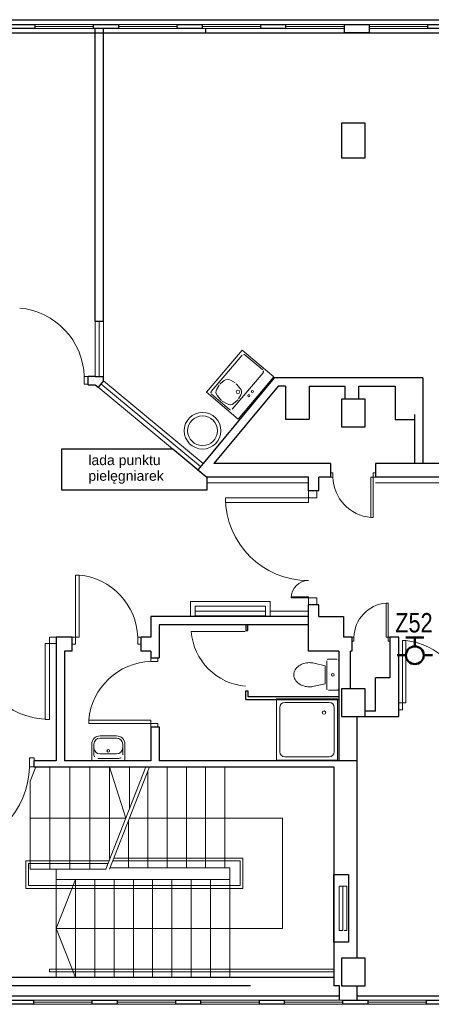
# Model space of a CAD drawing. Header units: millimetres. Extents: x 6612728327 to 6612744462, y 5733542327 to 5733552841.
# Tile 35 of 124: x 6612733648 to 6612734243, y 5733546298 to 5733547725. Entities that reach past the tile are written whole.
import ezdxf

# ---------------------------------------------------------------- set-up
doc = ezdxf.new("R2010")
doc.units = ezdxf.units.MM
doc.header["$MEASUREMENT"] = 0
for name, color, linetype in [('!!!!_SCIANY GRUBE', 7, 'Continuous'), ('__zawory_hydrantowe', 7, 'Continuous'), ('A-ARM', 7, 'Continuous'), ('dwa_barierki', 7, 'Continuous'), ('dwa_DRZWI', 7, 'Continuous'), ('dwa_funkcja_personel', 7, 'Continuous'), ('dwa_OKNO', 7, 'Continuous'), ('dwa_SCHODY', 7, 'Continuous'), ('dwa_schody widok', 7, 'Continuous'), ('dwa_SCHODY-balustr itp', 7, 'Continuous'), ('dwa_TEXT', 7, 'Continuous'), ('INST_CO', 7, 'Continuous'), ('STOLARKAOKIENNA', 7, 'Continuous'), ('WIDOK', 7, 'Continuous'), ('WYPOSAZ', 7, 'Continuous')]:
    doc.layers.add(name, color=color, linetype=linetype)
doc.styles.add('GENERATED_STYLE_1', font='arial.ttf')

msp = doc.modelspace()

# ---------------------------------------------------------------- linework, layer by layer
at = {"layer": '!!!!_SCIANY GRUBE', "color": 7, "lineweight": 30}
for p, q in [((6612733916.516482, 5733547711.844687), (6612733916.516482, 5733547705.844687)), ((6612733916.516482, 5733547711.844687), (6612733916.516482, 5733547705.844687)), ((6612733916.516482, 5733547705.844687), (6612733926.516482, 5733547705.844687)), ((6612733916.516482, 5733547705.844687), (6612733926.516482, 5733547705.844687)), ((6612734231.277403, 5733547205.844686), (6612734015.953331, 5733547205.844686)), ((6612734032.516482, 5733547193.844687), (6612734021.593718, 5733547193.844687)), ((6612734231.277403, 5733547205.844686), (6612734032.516482, 5733547205.844686)), ((6612734032.516482, 5733547193.844687), (6612734032.516482, 5733547145.844686)), ((6612734066.516482, 5733547193.844687), (6612734066.516482, 5733547145.844686)), ((6612734066.516482, 5733547193.844687), (6612734118.516482, 5733547193.844687)), ((6612734066.516482, 5733547193.844687), (6612734066.516482, 5733547145.844686)), ((6612734066.516482, 5733547193.844687), (6612734118.516482, 5733547193.844687)), ((6612734118.516482, 5733547174.844686), (6612734118.516482, 5733547193.844687)), ((6612734118.516482, 5733547174.844686), (6612734118.516482, 5733547193.844687)), ((6612734138.516481, 5733547174.844686), (6612734138.516481, 5733547193.844687)), ((6612734138.516481, 5733547174.844686), (6612734138.516481, 5733547193.844687)), ((6612734138.516481, 5733547193.844687), (6612734191.277403, 5733547193.844687)), ((6612734191.277403, 5733547193.844687), (6612734191.277403, 5733547144.9083)), ((6612734231.277403, 5733547205.844686), (6612734231.277403, 5733547081.844686)), ((6612734231.277403, 5733547205.844686), (6612734231.277403, 5733547081.844686)), ((6612734191.277403, 5733547192.9083), (6612734191.277403, 5733547144.9083)), ((6612734219.277403, 5733547152.844686), (6612734219.277403, 5733547081.844686)), ((6612734219.277403, 5733547152.844686), (6612734219.277403, 5733547081.844686)), ((6612734032.516482, 5733547145.844686), (6612734066.516482, 5733547145.844686)), ((6612734038.516482, 5733547145.844686), (6612734066.516482, 5733547145.844686)), ((6612734219.277403, 5733547144.9083), (6612734191.277403, 5733547144.9083)), ((6612734219.277403, 5733547144.9083), (6612734191.277403, 5733547144.9083)), ((6612734065.516481, 5733547041.844686), (6612734065.516481, 5733547061.844686)), ((6612734080.516482, 5733547041.844686), (6612734080.516482, 5733547061.844686)), ((6612734065.516481, 5733546809.844685), (6612734065.516481, 5733546876.844685)), ((6612734080.516482, 5733546859.844685), (6612734080.516482, 5733546876.844685)), ((6612734196.516482, 5733546714.844685), (6612734196.516482, 5733546829.844686)), ((6612734196.516482, 5733546714.844685), (6612734196.516482, 5733546829.844686)), ((6612734109.516482, 5733546809.844685), (6612734109.516482, 5733546651.844685)), ((6612734109.516482, 5733546809.844685), (6612734109.516482, 5733546651.844685)), ((6612734126.516482, 5733546754.844686), (6612734126.516482, 5733546809.844685)), ((6612734126.516482, 5733546754.844686), (6612734126.516482, 5733546809.844685)), ((6612734162.516482, 5733546722.844685), (6612734162.516482, 5733546770.844685)), ((6612734183.516482, 5733546770.844685), (6612734162.516482, 5733546770.844685)), ((6612734162.516482, 5733546722.844685), (6612734162.516482, 5733546770.844685)), ((6612734183.516482, 5733546770.844685), (6612734162.516482, 5733546770.844685)), ((6612734127.516481, 5733546754.844686), (6612734126.516482, 5733546754.844686)), ((6612734127.516481, 5733546754.844686), (6612734126.516482, 5733546754.844686)), ((6612734162.516482, 5733546722.844685), (6612734147.516482, 5733546722.844685)), ((6612734162.516482, 5733546722.844685), (6612734147.516482, 5733546722.844685)), ((6612734135.516482, 5733546714.844685), (6612734135.516482, 5733546364.844685)), ((6612734135.516482, 5733546714.844685), (6612734196.516482, 5733546714.844685)), ((6612734135.516482, 5733546714.844685), (6612734135.516482, 5733546364.844685)), ((6612734135.516482, 5733546714.844685), (6612734196.516482, 5733546714.844685)), ((6612733668.516449, 5733546641.844674), (6612734102.516482, 5733546641.844686)), ((6612733674.516481, 5733546641.844686), (6612734102.516482, 5733546641.844686)), ((6612733674.516481, 5733546641.844686), (6612734102.516482, 5733546641.844686)), ((6612734102.516482, 5733546641.844686), (6612734102.516482, 5733546324.844684)), ((6612734102.516482, 5733546641.844686), (6612734102.516482, 5733546324.844684)), ((6612734102.516482, 5733546641.844686), (6612734102.516482, 5733546324.844684)), ((6612734102.516482, 5733546641.844686), (6612734102.516482, 5733546324.844684)), ((6612734110.516481, 5733546324.844684), (6612734102.516482, 5733546324.844684)), ((6612734110.516481, 5733546324.844684), (6612734102.516482, 5733546324.844684)), ((6612734110.516481, 5733546303.844685), (6612734110.516481, 5733546324.844684)), ((6612734110.516481, 5733546303.844685), (6612734110.516481, 5733546324.844684)), ((6612734135.516482, 5733546324.844684), (6612734135.516482, 5733546303.844685)), ((6612734135.516482, 5733546324.844684), (6612734135.516482, 5733546303.844685))]:
    msp.add_line(p, q, dxfattribs=at)
for points in [[(6612733669.516481, 5733547711.844687), (6612733633.516481, 5733547711.844687), (6612733633.516481, 5733547717.844687), (6612733669.516481, 5733547717.844687)], [(6612733669.516481, 5733547711.844687), (6612733633.516481, 5733547711.844687), (6612733633.516481, 5733547717.844687), (6612733669.516481, 5733547717.844687)], [(6612733790.516482, 5733547711.844687), (6612733754.516481, 5733547711.844687), (6612733754.516481, 5733547717.844687), (6612733790.516482, 5733547717.844687)], [(6612733790.516482, 5733547711.844687), (6612733754.516481, 5733547711.844687), (6612733754.516481, 5733547717.844687), (6612733790.516482, 5733547717.844687)], [(6612733911.516481, 5733547711.844687), (6612733875.516482, 5733547711.844687), (6612733875.516482, 5733547717.844687), (6612733911.516481, 5733547717.844687)], [(6612733911.516481, 5733547711.844687), (6612733875.516482, 5733547711.844687), (6612733875.516482, 5733547717.844687), (6612733911.516481, 5733547717.844687)], [(6612734032.516482, 5733547711.844687), (6612733996.516481, 5733547711.844687), (6612733996.516481, 5733547717.844687), (6612734032.516482, 5733547717.844687)], [(6612734032.516482, 5733547711.844687), (6612733996.516481, 5733547711.844687), (6612733996.516481, 5733547717.844687), (6612734032.516482, 5733547717.844687)], [(6612734153.516482, 5733547705.844687), (6612734117.516482, 5733547705.844687), (6612734117.516482, 5733547717.844687), (6612734153.516482, 5733547717.844687)], [(6612734274.516483, 5733547711.844687), (6612734238.516482, 5733547711.844687), (6612734238.516482, 5733547717.844687), (6612734274.516483, 5733547717.844687)], [(6612734274.516483, 5733547711.844687), (6612734238.516482, 5733547711.844687), (6612734238.516482, 5733547717.844687), (6612734274.516483, 5733547717.844687)], [(6612734113.516482, 5733547524.844686), (6612734147.516482, 5733547524.844686), (6612734147.516482, 5733547574.844686), (6612734113.516482, 5733547574.844686)], [(6612734113.516482, 5733547524.844686), (6612734147.516482, 5733547524.844686), (6612734147.516482, 5733547574.844686), (6612734113.516482, 5733547574.844686)], [(6612734113.516482, 5733547134.844686), (6612734147.516482, 5733547134.844686), (6612734147.516482, 5733547174.844686), (6612734113.516482, 5733547174.844686)], [(6612734113.516482, 5733547134.844686), (6612734147.516482, 5733547134.844686), (6612734147.516482, 5733547174.844686), (6612734113.516482, 5733547174.844686)], [(6612734113.516482, 5733546714.844685), (6612734147.516482, 5733546714.844685), (6612734147.516482, 5733546754.844686), (6612734113.516482, 5733546754.844686)], [(6612734113.516482, 5733546714.844685), (6612734147.516482, 5733546714.844685), (6612734147.516482, 5733546754.844686), (6612734113.516482, 5733546754.844686)], [(6612734102.516482, 5733546485.844685), (6612734123.516482, 5733546485.844685), (6612734123.516482, 5733546387.844685), (6612734102.516482, 5733546387.844685)], [(6612734113.516482, 5733546324.844684), (6612734147.516482, 5733546324.844684), (6612734147.516482, 5733546364.844685), (6612734113.516482, 5733546364.844685)], [(6612734113.516482, 5733546324.844684), (6612734147.516482, 5733546324.844684), (6612734147.516482, 5733546364.844685), (6612734113.516482, 5733546364.844685)], [(6612733631.516481, 5733546303.844685), (6612733667.516481, 5733546303.844685), (6612733667.516481, 5733546297.844685), (6612733631.516481, 5733546297.844685)], [(6612733631.516481, 5733546303.844685), (6612733667.516481, 5733546303.844685), (6612733667.516481, 5733546297.844685), (6612733631.516481, 5733546297.844685)], [(6612733752.516481, 5733546303.844685), (6612733788.516481, 5733546303.844685), (6612733788.516481, 5733546297.844685), (6612733752.516481, 5733546297.844685)], [(6612733752.516481, 5733546303.844685), (6612733788.516481, 5733546303.844685), (6612733788.516481, 5733546297.844685), (6612733752.516481, 5733546297.844685)], [(6612733873.516481, 5733546303.844685), (6612733909.516482, 5733546303.844685), (6612733909.516482, 5733546297.844685), (6612733873.516481, 5733546297.844685)], [(6612733873.516481, 5733546303.844685), (6612733909.516482, 5733546303.844685), (6612733909.516482, 5733546297.844685), (6612733873.516481, 5733546297.844685)], [(6612733873.516481, 5733546303.844685), (6612733909.516482, 5733546303.844685), (6612733909.516482, 5733546297.844685), (6612733873.516481, 5733546297.844685)], [(6612733873.516481, 5733546303.844685), (6612733909.516482, 5733546303.844685), (6612733909.516482, 5733546297.844685), (6612733873.516481, 5733546297.844685)], [(6612733994.516482, 5733546303.844685), (6612734030.516481, 5733546303.844685), (6612734030.516481, 5733546297.844685), (6612733994.516482, 5733546297.844685)], [(6612733994.516482, 5733546303.844685), (6612734030.516481, 5733546303.844685), (6612734030.516481, 5733546297.844685), (6612733994.516482, 5733546297.844685)], [(6612734115.516482, 5733546303.844685), (6612734151.516482, 5733546303.844685), (6612734151.516482, 5733546297.844685), (6612734115.516482, 5733546297.844685)], [(6612734115.516482, 5733546303.844685), (6612734151.516482, 5733546303.844685), (6612734151.516482, 5733546297.844685), (6612734115.516482, 5733546297.844685)], [(6612734236.516482, 5733546303.844685), (6612734272.516482, 5733546303.844685), (6612734272.516482, 5733546297.844685), (6612734236.516482, 5733546297.844685)], [(6612734236.516482, 5733546303.844685), (6612734272.516482, 5733546303.844685), (6612734272.516482, 5733546297.844685), (6612734236.516482, 5733546297.844685)]]:
    msp.add_lwpolyline(points, close=True, dxfattribs=at)
for points in [[(6612733756.825418, 5733547287.844686), (6612733756.825418, 5733547711.844687)], [(6612733768.825418, 5733547287.844686), (6612733768.825418, 5733547711.844687)], [(6612733756.825418, 5733547287.844686), (6612733768.825418, 5733547287.844686)], [(6612733756.825418, 5733547207.844686), (6612733746.564673, 5733547207.844686)], [(6612733746.564673, 5733547195.844686), (6612733746.564673, 5733547207.844686)], [(6612733756.825418, 5733547207.844686), (6612733768.825418, 5733547207.844686)], [(6612733768.825418, 5733547201.485071), (6612733768.825418, 5733547207.844686)], [(6612733746.564673, 5733547195.844686), (6612733756.825418, 5733547195.844686)], [(6612733756.825418, 5733547195.844686), (6612733761.168275, 5733547192.245582)], [(6612733768.825418, 5733547201.485071), (6612733761.168275, 5733547192.245582)], [(6612734015.953331, 5733547205.844686), (6612733913.189457, 5733547081.844686)], [(6612734021.593718, 5733547193.844687), (6612733928.774734, 5733547081.844686)], [(6612733913.189457, 5733547081.844686), (6612733905.532315, 5733547072.605196)], [(6612734097.516482, 5733547081.844686), (6612733928.774734, 5733547081.844686)], [(6612734097.516482, 5733547081.844686), (6612734097.516482, 5733547061.844686)], [(6612734292.516482, 5733547081.844686), (6612734162.516482, 5733547081.844686)], [(6612734162.516482, 5733547081.844686), (6612734162.516482, 5733547061.844686)], [(6612733905.532315, 5733547072.605196), (6612733918.516481, 5733547061.844686)], [(6612733905.532315, 5733547072.605196), (6612733918.516481, 5733547061.844686)], [(6612734065.516481, 5733547061.844686), (6612733918.516481, 5733547061.844686)], [(6612734097.516482, 5733547061.844686), (6612734080.516482, 5733547061.844686)], [(6612734292.516482, 5733547061.844686), (6612734162.516482, 5733547061.844686)], [(6612734080.516482, 5733547041.844686), (6612734065.516481, 5733547041.844686)], [(6612734080.516482, 5733546876.844685), (6612734065.516481, 5733546876.844685)], [(6612734065.516481, 5733546859.844685), (6612733837.516481, 5733546859.844685), (6612733837.516481, 5733546829.844686)], [(6612734080.516482, 5733546859.844685), (6612734116.516481, 5733546859.844685), (6612734116.516481, 5733546829.844686)], [(6612734065.516481, 5733546847.844685), (6612733849.516481, 5733546847.844685), (6612733849.516481, 5733546809.844685)], [(6612733974.918421, 5733546847.844685), (6612733974.918421, 5733546839.362962), (6612733977.918422, 5733546839.362962), (6612733977.918422, 5733546847.844685)], [(6612733723.516481, 5733546829.844686), (6612733700.516482, 5733546829.844686)], [(6612733700.516482, 5733546829.844686), (6612733700.516482, 5733546809.844685)], [(6612733723.516481, 5733546809.844685), (6612733723.516481, 5733546829.844686)], [(6612733837.516481, 5733546829.844686), (6612733823.516481, 5733546829.844686)], [(6612733823.516481, 5733546809.844685), (6612733823.516481, 5733546829.844686)], [(6612734128.516482, 5733546829.844686), (6612734116.516481, 5733546829.844686)], [(6612734128.516482, 5733546829.844686), (6612734128.516482, 5733546809.844685)], [(6612734196.516482, 5733546829.844686), (6612734183.516482, 5733546829.844686)], [(6612734183.516482, 5733546829.844686), (6612734183.516482, 5733546809.844685)], [(6612733700.516482, 5733546809.844685), (6612733700.516482, 5733546650.844685)], [(6612733723.516481, 5733546809.844685), (6612733712.516481, 5733546809.844685)], [(6612733712.516481, 5733546809.844685), (6612733712.516481, 5733546650.844685)], [(6612733837.516481, 5733546809.844685), (6612733823.516481, 5733546809.844685)], [(6612733837.516481, 5733546809.844685), (6612733837.516481, 5733546799.844686)], [(6612733849.516481, 5733546809.844685), (6612733849.516481, 5733546799.844686)], [(6612734109.516482, 5733546809.844685), (6612734065.516481, 5733546809.844685)], [(6612734128.516482, 5733546809.844685), (6612734126.516482, 5733546809.844685)], [(6612734183.516482, 5733546809.844685), (6612734183.516482, 5733546770.844685)], [(6612733837.516481, 5733546799.844686), (6612733849.516481, 5733546799.844686)], [(6612733974.918421, 5733546739.498922), (6612733974.918421, 5733546752.341187), (6612733977.918422, 5733546752.341187), (6612733977.918422, 5733546743.730993), (6612734109.516482, 5733546743.730993)], [(6612733974.918421, 5733546739.498922), (6612734109.516482, 5733546739.498922)], [(6612733837.516481, 5733546699.844685), (6612733837.516481, 5733546650.844685)], [(6612733837.516481, 5733546699.844685), (6612733849.516481, 5733546699.844685)], [(6612733849.516481, 5733546699.844685), (6612733849.516481, 5733546650.844685)], [(6612733694.53194, 5733546650.844685), (6612733668.516473, 5733546650.844685)], [(6612733668.516473, 5733546641.844686), (6612733668.516473, 5733546650.844685)], [(6612733668.516473, 5733546641.844674), (6612733668.516473, 5733546650.844675)], [(6612733700.516482, 5733546650.844685), (6612733674.516481, 5733546650.844685)], [(6612733700.516482, 5733546650.844685), (6612733674.516481, 5733546650.844685)], [(6612733837.516481, 5733546650.844685), (6612733712.516481, 5733546650.844685)], [(6612734135.516482, 5733546650.844685), (6612733849.516481, 5733546650.844685)]]:
    msp.add_lwpolyline(points, dxfattribs=at)
at = {"layer": '__zawory_hydrantowe', "color": 1, "lineweight": 50, "true_color": 0xf00000}
for p, q in [((6612734206.712707, 5733546829.490808), (6612734232.483003, 5733546829.490808)), ((6612734219.597855, 5733546816.60566), (6612734219.597855, 5733546829.490808)), ((6612734206.712707, 5733546803.720512), (6612734193.827559, 5733546803.720512)), ((6612734232.483003, 5733546803.720512), (6612734245.36815, 5733546803.720512))]:
    msp.add_line(p, q, dxfattribs=at)
msp.add_circle((6612734219.597855, 5733546803.720512), 12.885148, dxfattribs=at)
at = {"layer": 'A-ARM', "color": 7, "lineweight": 18}
for p, q in [((6612733917.808316, 5733547184.854139), (6612733969.527525, 5733547245.887928)), ((6612733969.404981, 5733547238.78265), (6612733924.797162, 5733547186.141007)), ((6612733969.527525, 5733547245.887928), (6612734015.302867, 5733547207.09852)), ((6612733999.572578, 5733547217.151282), (6612733973.633218, 5733547239.131946)), ((6612733999.921875, 5733547212.923044), (6612733955.314056, 5733547160.281402)), ((6612733932.715387, 5733547189.307933), (6612733936.160016, 5733547195.280788)), ((6612733938.010379, 5733547197.464399), (6612733943.336997, 5733547201.842484)), ((6612733952.514909, 5733547202.532775), (6612733959.598194, 5733547198.307747)), ((6612733961.604973, 5733547196.60723), (6612733966.935099, 5733547190.3133)), ((6612734015.302867, 5733547207.09852), (6612733963.583657, 5733547146.064732)), ((6612733963.583657, 5733547146.064732), (6612733917.808316, 5733547184.854139)), ((6612733951.085818, 5733547159.932106), (6612733925.14646, 5733547181.912769)), ((6612733938.870685, 5733547173.847234), (6612733933.540559, 5733547180.141163)), ((6612733967.76027, 5733547181.146531), (6612733964.315641, 5733547175.173675)), ((6612733966.026099, 5733547191.386667), (6612733966.026148, 5733547191.386609)), ((6612733947.960749, 5733547167.921688), (6612733940.877463, 5733547172.146716)), ((6612733962.465279, 5733547172.990064), (6612733957.13866, 5733547168.611979)), ((6612734092.016482, 5733546755.496154), (6612734092.016482, 5733546795.496154)), ((6612734094.516482, 5733546797.996155), (6612734107.016482, 5733546797.996155)), ((6612734109.516482, 5733546795.496154), (6612734109.516482, 5733546755.496154)), ((6612734073.800037, 5733546792.203316), (6612734089.53345, 5733546788.56962)), ((6612734089.53345, 5733546788.56962), (6612734089.53345, 5733546762.422688)), ((6612734073.800037, 5733546758.788993), (6612734089.53345, 5733546762.422688)), ((6612734107.016482, 5733546752.996155), (6612734094.516482, 5733546752.996155)), ((6612734019.089943, 5733546651.643108), (6612734019.089943, 5733546740.37061)), ((6612734019.089943, 5733546740.37061), (6612734107.817444, 5733546740.37061)), ((6612734107.817444, 5733546740.37061), (6612734107.817444, 5733546651.643108)), ((6612734024.019249, 5733546663.966372), (6612734024.019249, 5733546728.047346)), ((6612734031.413207, 5733546735.441304), (6612734095.49418, 5733546735.441304)), ((6612734102.888139, 5733546728.047346), (6612734102.888139, 5733546663.966372)), ((6612734107.817444, 5733546651.643108), (6612734019.089943, 5733546651.643108)), ((6612734095.49418, 5733546656.572414), (6612734031.413207, 5733546656.572414))]:
    msp.add_line(p, q, dxfattribs=at)
for centre, radius in [((6612733963.523841, 5733547185.437901), 2.5), ((6612733979.228078, 5733547179.994838), 1.5), ((6612733984.399999, 5733547186.098217), 1.5), ((6612733912.269771, 5733547129.147201), 26.557599), ((6612733912.269771, 5733547129.147201), 21.557599), ((6612734100.766482, 5733546775.496155), 1.959449), ((6612734088.100222, 5733546720.653388), 2.464653)]:
    msp.add_circle(centre, radius, dxfattribs=at)
for centre, radius, start, end in [((6612733971.693748, 5733547236.843179), 3, 49.72260276, 139.72260276), ((6612733997.633107, 5733547214.862515), 3, 319.72260276, 49.72260276), ((6612733943.090128, 5733547191.284098), 7.999999, 129.417700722, 150.027462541), ((6612733948.416746, 5733547195.662181), 8, 59.184961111, 129.417700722), ((6612733955.500032, 5733547191.437152), 8, 40.259974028, 59.184961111), ((6612733927.085928, 5733547184.201537), 2.999999, 139.72260276, 229.72260276), ((6612733939.645499, 5733547185.31124), 8, 150.027462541, 220.259974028), ((6612733960.830157, 5733547185.143223), 8.000001, 330.027462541, 40.259974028), ((6612733944.975627, 5733547179.017309), 8, 220.259974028, 239.184961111), ((6612733952.05891, 5733547174.792283), 8, 239.184961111, 309.417700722), ((6612733957.38553, 5733547179.170367), 7.999999, 309.417700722, 330.027462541), ((6612733953.02529, 5733547162.220873), 3, 229.72260276, 319.72260276), ((6612734094.516482, 5733546795.496155), 2.499999, 90, 180), ((6612734107.016482, 5733546795.496154), 2.5, 0, 90), ((6612734058.582766, 5733546775.496154), 14.066284, 149.890624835, 180), ((6612734062.63339, 5733546773.147202), 18.748712, 125.537614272, 149.890624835), ((6612734065.283409, 5733546769.437174), 23.307979, 106.481678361, 125.537614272), ((6612734067.016482, 5733546763.579565), 29.416589, 90, 106.481678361), ((6612734067.016481, 5733546763.579565), 29.416589, 76.667619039, 90), ((6612734058.582766, 5733546775.496155), 14.066284, 180, 210.109375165), ((6612734062.63339, 5733546777.845106), 18.748712, 210.109375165, 234.462385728), ((6612734065.283409, 5733546781.555135), 23.307979, 234.462385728, 253.518321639), ((6612734067.016482, 5733546787.412743), 29.416588, 253.518321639, 270), ((6612734067.016482, 5733546787.412743), 29.416588, 270, 283.332380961), ((6612734094.516482, 5733546755.496154), 2.499999, 180, 270), ((6612734107.016483, 5733546755.496154), 2.499999, 270, 0), ((6612734031.413206, 5733546728.047346), 7.393958, 90, 180), ((6612734095.494181, 5733546728.047346), 7.393958, 0, 90), ((6612734031.413206, 5733546663.966372), 7.393958, 180, 270), ((6612734095.494181, 5733546663.966372), 7.393958, 270, 0)]:
    msp.add_arc(centre, radius, start, end, dxfattribs=at)
at = {"layer": 'dwa_barierki', "color": 7, "lineweight": 18}
for points in [[(6612734065.516481, 5733547053.844686), (6612733918.516481, 5733547053.844686)], [(6612734292.516482, 5733547053.844686), (6612734162.516482, 5733547053.844686)], [(6612734010.379454, 5733546867.844686), (6612734065.516481, 5733546867.844686)]]:
    msp.add_lwpolyline(points, dxfattribs=at)
at = {"layer": 'dwa_DRZWI', "color": 7, "lineweight": 20}
for p, q in [((6612733945.540931, 5733547031.844256), (6612734065.516481, 5733547031.844686)), ((6612734065.516506, 5733547025.179378), (6612733945.540931, 5733547025.178948)), ((6612734065.516481, 5733547031.844686), (6612734065.516506, 5733547025.179378)), ((6612734065.516487, 5733546888.278232), (6612734040.53788, 5733546888.27832)), ((6612734040.53788, 5733546886.89062), (6612734065.516481, 5733546886.890531)), ((6612734065.516481, 5733546886.890531), (6612734065.516487, 5733546888.278232)), ((6612733684.405371, 5733546820.844707), (6612733684.404977, 5733546710.844686)), ((6612733690.516481, 5733546820.844685), (6612733684.405371, 5733546820.844707)), ((6612733690.516088, 5733546710.844686), (6612733690.516481, 5733546820.844685))]:
    msp.add_line(p, q, dxfattribs=at)
for points in [[(6612733741.064673, 5733547207.844696), (6612733741.064653, 5733547196.844696), (6612733746.564653, 5733547196.844686), (6612733746.564673, 5733547207.844686)], [(6612734100.766482, 5733547061.844795), (6612734100.766494, 5733547068.344796), (6612734097.516494, 5733547068.344802), (6612734097.516482, 5733547061.844802)], [(6612734162.516482, 5733547061.844686), (6612734162.516494, 5733547068.344686), (6612734159.266494, 5733547068.344691), (6612734159.266482, 5733547061.844691)], [(6612734159.266377, 5733547003.316353), (6612734159.266482, 5733547061.844691), (6612734156.016481, 5733547061.844697), (6612734156.016377, 5733547003.31636)], [(6612734077.516482, 5733547031.844686), (6612734065.516481, 5733547031.844686), (6612734065.516481, 5733547041.844686), (6612734077.516482, 5733547041.844686)], [(6612733728.516661, 5733546919.888077), (6612733728.5165, 5733546829.84448), (6612733733.5165, 5733546829.84447), (6612733733.516661, 5733546919.888067)], [(6612734077.516482, 5733546876.844685), (6612734065.516481, 5733546876.844685), (6612734065.516481, 5733546886.844686), (6612734077.516482, 5733546886.844686)], [(6612734180.766396, 5733546879.368669), (6612734180.766483, 5733546829.84468), (6612734178.016482, 5733546829.844675), (6612734178.016395, 5733546879.368664)], [(6612733700.516482, 5733546829.844686), (6612733700.516482, 5733546820.844685), (6612733690.516481, 5733546820.844685), (6612733690.516481, 5733546829.844686)], [(6612733723.5165, 5733546829.844488), (6612733723.516481, 5733546819.844488), (6612733728.516482, 5733546819.84448), (6612733728.5165, 5733546829.84448)], [(6612733818.5165, 5733546829.844318), (6612733818.516482, 5733546819.844318), (6612733823.516481, 5733546819.84431), (6612733823.5165, 5733546829.844309)], [(6612734131.266473, 5733546829.844591), (6612734131.266483, 5733546824.34459), (6612734128.516482, 5733546824.344585), (6612734128.516473, 5733546829.844587)], [(6612734183.516483, 5733546829.844686), (6612734183.516494, 5733546824.344684), (6612734180.766493, 5733546824.344679), (6612734180.766483, 5733546829.84468)], [(6612734201.516644, 5733546824.888505), (6612734201.516481, 5733546734.844909), (6612734206.516481, 5733546734.844899), (6612734206.516644, 5733546824.888496)], [(6612733837.516473, 5733546794.844686), (6612733847.516473, 5733546794.844667), (6612733847.516482, 5733546799.844667), (6612733837.516481, 5733546799.844686)], [(6612734196.516482, 5733546734.844916), (6612734196.516464, 5733546724.844917), (6612734201.516464, 5733546724.844908), (6612734201.516481, 5733546734.844909)], [(6612733747.472715, 5733546704.844847), (6612733837.516312, 5733546704.844686), (6612733837.516321, 5733546709.844686), (6612733747.472723, 5733546709.844847)], [(6612733837.516302, 5733546699.844685), (6612733847.516303, 5733546699.844666), (6612733847.516312, 5733546704.844666), (6612733837.516312, 5733546704.844686)], [(6612733661.816483, 5733546641.844662), (6612733661.816458, 5733546655.244659), (6612733668.516457, 5733546655.244672), (6612733668.516481, 5733546641.844674)]]:
    msp.add_lwpolyline(points, close=True, dxfattribs=at)
for points in [[(6612733945.540931, 5733547025.178948), (6612733945.540931, 5733547031.844256)], [(6612734040.53788, 5733546888.27832), (6612734040.53788, 5733546886.89062)], [(6612733974.18921, 5733546838.309908), (6612733896.006825, 5733546838.309908)], [(6612733684.404977, 5733546710.844686), (6612733690.516088, 5733546710.844686)]]:
    msp.add_lwpolyline(points, dxfattribs=at)
msp.add_lwpolyline([(6612733896.006825, 5733546838.309908, 0.3713561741), (6612733974.576234, 5733546759.020638)], format="xyb", dxfattribs=at)
for centre, radius, start, end in [((6612733638.243018, 5733547204.44221), 102.877936, 1.895317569, 84.762977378), ((6612734161.524734, 5733547063.855355), 60.791508, 181.895317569, 264.762977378), ((6612734065.516481, 5733547031.844685), 119.975551, 180, 270), ((6612733725.042267, 5733546826.75115), 93.525397, 1.895317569, 84.762977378), ((6612734065.516482, 5733546886.890532), 24.978603, 90, 180), ((6612734182.677312, 5733546828.143349), 51.43898, 95.237022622, 178.104682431), ((6612734198.04225, 5733546731.751578), 93.525397, 1.895317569, 84.762977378), ((6612733690.516481, 5733546820.844685), 110, 180, 270), ((6612733840.609642, 5733546701.370453), 93.525397, 91.895317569, 174.762977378), ((6612733536.561034, 5733546645.989507), 125.324008, 275.237022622, 358.104682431)]:
    msp.add_arc(centre, radius, start, end, dxfattribs=at)
at = {"layer": 'dwa_funkcja_personel', "color": 7, "lineweight": 30}
msp.add_lwpolyline([(6612733918.516481, 5733547061.844686), (6612733918.516481, 5733547042.844686), (6612733708.516481, 5733547042.844686), (6612733708.516481, 5733547102.844686), (6612733869.043843, 5733547102.844686)], close=True, dxfattribs=at)
at = {"layer": 'dwa_OKNO', "color": 7, "lineweight": 18}
for points in [[(6612733756.825418, 5733547287.844686), (6612733756.825418, 5733547207.844686)], [(6612733762.825418, 5733547287.844686), (6612733762.825418, 5733547207.844686)], [(6612733768.825418, 5733547287.844686), (6612733768.825418, 5733547207.844686)], [(6612733764.996846, 5733547196.865327), (6612733909.360886, 5733547077.22494)], [(6612733768.825418, 5733547201.485071), (6612733913.189457, 5733547081.844686)], [(6612733761.168275, 5733547192.245582), (6612733905.532315, 5733547072.605196)]]:
    msp.add_lwpolyline(points, dxfattribs=at)
at = {"layer": 'dwa_SCHODY', "color": 7, "lineweight": 18}
for points in [[(6612733662.516481, 5733546493.844675), (6612733662.51718, 5733546621.233631), (6612733670.883005, 5733546641.844674)], [(6612733691.316482, 5733546493.844675), (6612733691.316482, 5733546641.844664)], [(6612733720.116482, 5733546493.844675), (6612733720.116482, 5733546641.844664)], [(6612733748.916482, 5733546493.844675), (6612733748.916482, 5733546641.844664)], [(6612733772.351157, 5733546493.844675), (6612733829.951158, 5733546641.844682)], [(6612733777.716481, 5733546493.844675), (6612733835.316482, 5733546641.844682)], [(6612733777.716481, 5733546507.630578), (6612733777.716481, 5733546641.844664)], [(6612733806.516481, 5733546581.630581), (6612733806.516481, 5733546641.844664)], [(6612733772.351157, 5733546493.844675), (6612733662.516481, 5733546493.844675)]]:
    msp.add_lwpolyline(points, dxfattribs=at)
at = {"layer": 'dwa_schody widok', "color": 7, "lineweight": 20}
for points in [[(6612733944.516482, 5733546641.844686), (6612733944.516482, 5733546495.844685), (6612733778.494864, 5733546495.844685)], [(6612733860.916482, 5733546641.844686), (6612733860.916482, 5733546495.844685)], [(6612733888.816482, 5733546641.844686), (6612733888.816482, 5733546495.844685)], [(6612733916.716482, 5733546641.844686), (6612733916.716482, 5733546495.844685)], [(6612733833.016481, 5733546635.934958), (6612733833.016481, 5733546495.844685)], [(6612733805.116482, 5733546564.247456), (6612733805.116482, 5733546495.844685)], [(6612733700.516482, 5733546478.987601), (6612733700.516482, 5733546493.844675)], [(6612733951.516481, 5733546478.84444), (6612733951.516481, 5733546495.844685), (6612733944.516482, 5733546495.844685)], [(6612733951.516481, 5733546336.844434), (6612733951.516481, 5733546478.84444), (6612733700.516482, 5733546478.84444), (6612733700.516482, 5733546336.844434)], [(6612733728.416481, 5733546478.84444), (6612733728.416481, 5733546336.844434)], [(6612733756.316482, 5733546478.84444), (6612733756.316482, 5733546336.844434)], [(6612733784.216481, 5733546478.84444), (6612733784.216481, 5733546336.844434)], [(6612733812.116482, 5733546478.84444), (6612733812.116482, 5733546336.844434)], [(6612733840.016481, 5733546478.84444), (6612733840.016481, 5733546336.844434)], [(6612733867.916482, 5733546478.84444), (6612733867.916482, 5733546336.844434)], [(6612733895.816483, 5733546478.84444), (6612733895.816483, 5733546336.844434)], [(6612733923.716482, 5733546478.84444), (6612733923.716482, 5733546336.844434)]]:
    msp.add_lwpolyline(points, dxfattribs=at)
at = {"layer": 'dwa_SCHODY-balustr itp', "color": 7, "lineweight": 20}
for points in [[(6612733783.943513, 5733546509.844685), (6612733970.516482, 5733546509.844685), (6612733970.516482, 5733546465.844681), (6612733656.516481, 5733546465.844681), (6612733656.516481, 5733546505.844674), (6612733777.021427, 5733546505.844674)], [(6612733775.46467, 5733546501.844674), (6612733660.516481, 5733546501.844674), (6612733660.516481, 5733546469.844681), (6612733966.516482, 5733546469.844681), (6612733966.516482, 5733546505.844685), (6612733782.386756, 5733546505.844685)], [(6612734102.516482, 5733546344.844681), (6612733690.516481, 5733546344.844681), (6612733690.516481, 5733546348.844681), (6612734102.516482, 5733546348.844681)]]:
    msp.add_lwpolyline(points, dxfattribs=at)
at = {"layer": 'dwa_TEXT', "color": 7, "lineweight": 20}
for points in [[(6612733801.151157, 5733546567.844678), (6612733777.716481, 5733546641.844664)], [(6612733662.516481, 5733546567.844678), (6612733801.151157, 5733546567.844678)], [(6612733806.516481, 5733546567.844678), (6612734028.108735, 5733546567.844678), (6612734028.108735, 5733546407.844437), (6612733700.516482, 5733546407.844437)], [(6612733728.416481, 5733546336.844434), (6612733700.516482, 5733546407.844437), (6612733728.416481, 5733546478.84444)]]:
    msp.add_lwpolyline(points, dxfattribs=at)
at = {"layer": 'INST_CO', "color": 30, "lineweight": 15, "true_color": 0xf8991e}
for points in [[(6612734010.379454, 5733546859.844685), (6612734010.379454, 5733546881.844685), (6612733894.76821, 5733546881.844685), (6612733894.76821, 5733546859.844685)], [(6612734003.379454, 5733546867.735375), (6612734003.379454, 5733546860.626064), (6612733901.76821, 5733546860.626064), (6612733901.76821, 5733546874.844686), (6612734003.379454, 5733546874.844686), (6612734003.379454, 5733546867.735375), (6612733901.76821, 5733546867.735375)], [(6612734003.379454, 5733546860.626064), (6612734003.379454, 5733546874.844686), (6612733901.76821, 5733546874.844686), (6612733901.76821, 5733546860.626064)], [(6612734117.332118, 5733546404.63339), (6612734121.289797, 5733546404.63339), (6612734121.289797, 5733546468.844234), (6612734110.222808, 5733546468.844234), (6612734110.222808, 5733546404.63339), (6612734115.526274, 5733546404.63339), (6612734115.526274, 5733546468.844234)]]:
    msp.add_lwpolyline(points, dxfattribs=at)
at = {"layer": 'STOLARKAOKIENNA', "color": 7, "lineweight": 18}
for p, q in [((6612733754.516481, 5733547717.844687), (6612733669.516481, 5733547717.844687)), ((6612733754.516481, 5733547717.844687), (6612733669.516481, 5733547717.844687)), ((6612733754.516481, 5733547714.844687), (6612733669.516481, 5733547714.844687)), ((6612733754.516481, 5733547714.844687), (6612733669.516481, 5733547714.844687)), ((6612733754.516481, 5733547711.844687), (6612733669.516481, 5733547711.844687)), ((6612733754.516481, 5733547711.844687), (6612733669.516481, 5733547711.844687)), ((6612733875.516482, 5733547717.844687), (6612733790.516482, 5733547717.844687)), ((6612733875.516482, 5733547717.844687), (6612733790.516482, 5733547717.844687)), ((6612733875.516482, 5733547714.844687), (6612733790.516482, 5733547714.844687)), ((6612733875.516482, 5733547714.844687), (6612733790.516482, 5733547714.844687)), ((6612733875.516482, 5733547711.844687), (6612733790.516482, 5733547711.844687)), ((6612733875.516482, 5733547711.844687), (6612733790.516482, 5733547711.844687)), ((6612733996.516481, 5733547717.844687), (6612733911.516481, 5733547717.844687)), ((6612733996.516481, 5733547717.844687), (6612733911.516481, 5733547717.844687)), ((6612733996.516481, 5733547714.844687), (6612733911.516481, 5733547714.844687)), ((6612733996.516481, 5733547714.844687), (6612733911.516481, 5733547714.844687)), ((6612733996.516481, 5733547711.844687), (6612733911.516481, 5733547711.844687)), ((6612733996.516481, 5733547711.844687), (6612733911.516481, 5733547711.844687)), ((6612734117.516482, 5733547717.844687), (6612734032.516482, 5733547717.844687)), ((6612734117.516482, 5733547717.844687), (6612734032.516482, 5733547717.844687)), ((6612734117.516482, 5733547714.844687), (6612734032.516482, 5733547714.844687)), ((6612734117.516482, 5733547714.844687), (6612734032.516482, 5733547714.844687)), ((6612734117.516482, 5733547711.844687), (6612734032.516482, 5733547711.844687)), ((6612734117.516482, 5733547711.844687), (6612734032.516482, 5733547711.844687)), ((6612734238.516482, 5733547717.844687), (6612734153.516482, 5733547717.844687)), ((6612734238.516482, 5733547717.844687), (6612734153.516482, 5733547717.844687)), ((6612734238.516482, 5733547714.844687), (6612734153.516482, 5733547714.844687)), ((6612734238.516482, 5733547714.844687), (6612734153.516482, 5733547714.844687)), ((6612734238.516482, 5733547711.844687), (6612734153.516482, 5733547711.844687)), ((6612734238.516482, 5733547711.844687), (6612734153.516482, 5733547711.844687)), ((6612733667.516481, 5733546303.844685), (6612733752.516481, 5733546303.844685)), ((6612733667.516481, 5733546303.844685), (6612733752.516481, 5733546303.844685)), ((6612733667.516481, 5733546300.844685), (6612733752.516481, 5733546300.844685)), ((6612733667.516481, 5733546300.844685), (6612733752.516481, 5733546300.844685)), ((6612733667.516481, 5733546297.844685), (6612733752.516481, 5733546297.844685)), ((6612733667.516481, 5733546297.844685), (6612733752.516481, 5733546297.844685)), ((6612733788.516481, 5733546303.844685), (6612733873.516481, 5733546303.844685)), ((6612733788.516481, 5733546303.844685), (6612733873.516481, 5733546303.844685)), ((6612733788.516481, 5733546300.844685), (6612733873.516481, 5733546300.844685)), ((6612733788.516481, 5733546300.844685), (6612733873.516481, 5733546300.844685)), ((6612733788.516481, 5733546297.844685), (6612733873.516481, 5733546297.844685)), ((6612733788.516481, 5733546297.844685), (6612733873.516481, 5733546297.844685)), ((6612733909.516482, 5733546303.844685), (6612733994.516482, 5733546303.844685)), ((6612733909.516482, 5733546303.844685), (6612733994.516482, 5733546303.844685)), ((6612733909.516482, 5733546300.844685), (6612733994.516482, 5733546300.844685)), ((6612733909.516482, 5733546300.844685), (6612733994.516482, 5733546300.844685)), ((6612733909.516482, 5733546297.844685), (6612733994.516482, 5733546297.844685)), ((6612733909.516482, 5733546297.844685), (6612733994.516482, 5733546297.844685)), ((6612734030.516481, 5733546303.844685), (6612734115.516482, 5733546303.844685)), ((6612734030.516481, 5733546303.844685), (6612734115.516482, 5733546303.844685)), ((6612734030.516481, 5733546300.844685), (6612734115.516482, 5733546300.844685)), ((6612734030.516481, 5733546300.844685), (6612734115.516482, 5733546300.844685)), ((6612734030.516481, 5733546297.844685), (6612734115.516482, 5733546297.844685)), ((6612734030.516481, 5733546297.844685), (6612734115.516482, 5733546297.844685)), ((6612734151.516482, 5733546303.844685), (6612734236.516482, 5733546303.844685)), ((6612734151.516482, 5733546303.844685), (6612734236.516482, 5733546303.844685)), ((6612734151.516482, 5733546300.844685), (6612734236.516482, 5733546300.844685)), ((6612734151.516482, 5733546300.844685), (6612734236.516482, 5733546300.844685)), ((6612734151.516482, 5733546297.844685), (6612734236.516482, 5733546297.844685)), ((6612734151.516482, 5733546297.844685), (6612734236.516482, 5733546297.844685))]:
    msp.add_line(p, q, dxfattribs=at)
at = {"layer": 'WIDOK', "color": 7}
for p, q in [((6612731344.516478, 5733547724.844687), (6612743410.516496, 5733547724.844687)), ((6612731344.516478, 5733547724.844687), (6612743413.516496, 5733547724.844687)), ((6612733548.516481, 5733547705.844687), (6612735322.516483, 5733547705.844687)), ((6612733548.516481, 5733547705.844687), (6612735322.516483, 5733547705.844687)), ((6612734102.516482, 5733546336.844434), (6612733547.516481, 5733546336.844434)), ((6612733981.516481, 5733546324.844684), (6612733547.516481, 5733546324.844684)), ((6612734110.516481, 5733546309.844685), (6612733547.516481, 5733546309.844685)), ((6612734110.516481, 5733546309.844685), (6612733551.516481, 5733546309.844685)), ((6612734485.516482, 5733546309.844685), (6612734135.516482, 5733546309.844685)), ((6612734485.516482, 5733546309.844685), (6612734135.516482, 5733546309.844685))]:
    msp.add_line(p, q, dxfattribs=at)
at = {"layer": 'WYPOSAZ', "color": 7, "lineweight": 18}
for p, q in [((6612733787.835487, 5733546686.844686), (6612733763.835487, 5733546686.844686)), ((6612733787.835487, 5733546683.644685), (6612733763.835487, 5733546683.644685)), ((6612733751.835487, 5733546650.844685), (6612733751.835487, 5733546674.844685)), ((6612733755.035487, 5733546659.644685), (6612733755.035487, 5733546674.844685)), ((6612733796.635488, 5733546659.644685), (6612733796.635488, 5733546674.844685)), ((6612733799.835487, 5733546650.844685), (6612733799.835487, 5733546674.844685)), ((6612733799.835487, 5733546650.844685), (6612733751.835487, 5733546650.844685)), ((6612733791.035488, 5733546654.044685), (6612733760.635487, 5733546654.044685)), ((6612733787.835487, 5733546660.861156), (6612733763.835487, 5733546660.861156))]:
    msp.add_line(p, q, dxfattribs=at)
msp.add_circle((6612733775.835487, 5733546665.316168), 1.962885, dxfattribs=at)
for centre, radius, start, end in [((6612733763.835487, 5733546674.844685), 12, 90, 180), ((6612733763.835487, 5733546674.844685), 8.8, 90, 180), ((6612733787.835487, 5733546674.844685), 12, 0, 90), ((6612733787.835487, 5733546674.844685), 8.8, 0, 90), ((6612733763.835487, 5733546669.661157), 8.8, 180, 270), ((6612733787.835487, 5733546669.661157), 8.8, 270, 0), ((6612733760.635487, 5733546659.644685), 5.6, 180, 270), ((6612733791.035488, 5733546659.644685), 5.6, 270, 0)]:
    msp.add_arc(centre, radius, start, end, dxfattribs=at)

# ---------------------------------------------------------------- texts
at = {"layer": '__zawory_hydrantowe', "color": 1, "lineweight": 20, "true_color": 0xff0909, "insert": (6612734191.217224, 5733546864.89407), "char_height": 28.10000004, "attachment_point": 1, "style": 'GENERATED_STYLE_1'}
msp.add_mtext('\\A1;{\\W0.800000x;\\pql;\\fArial|b0|i0|c238|p38;Z52}', dxfattribs=at)
at = {"layer": 'WYPOSAZ', "color": 7, "lineweight": 40, "insert": (6612733746.938389, 5733547093.816324), "char_height": 14.50000002, "width": 165.1081941, "attachment_point": 1, "rotation": 359.999909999, "line_spacing_factor": 0.940037, "style": 'GENERATED_STYLE_1'}
msp.add_mtext('\\A1;{\\pql;\\fArial|b0|i0|c238|p38;lada punktu \\fArial|b0|i0|c238|p38;pielęgniarek}', dxfattribs=at)

doc.saveas('drawing.dxf')
